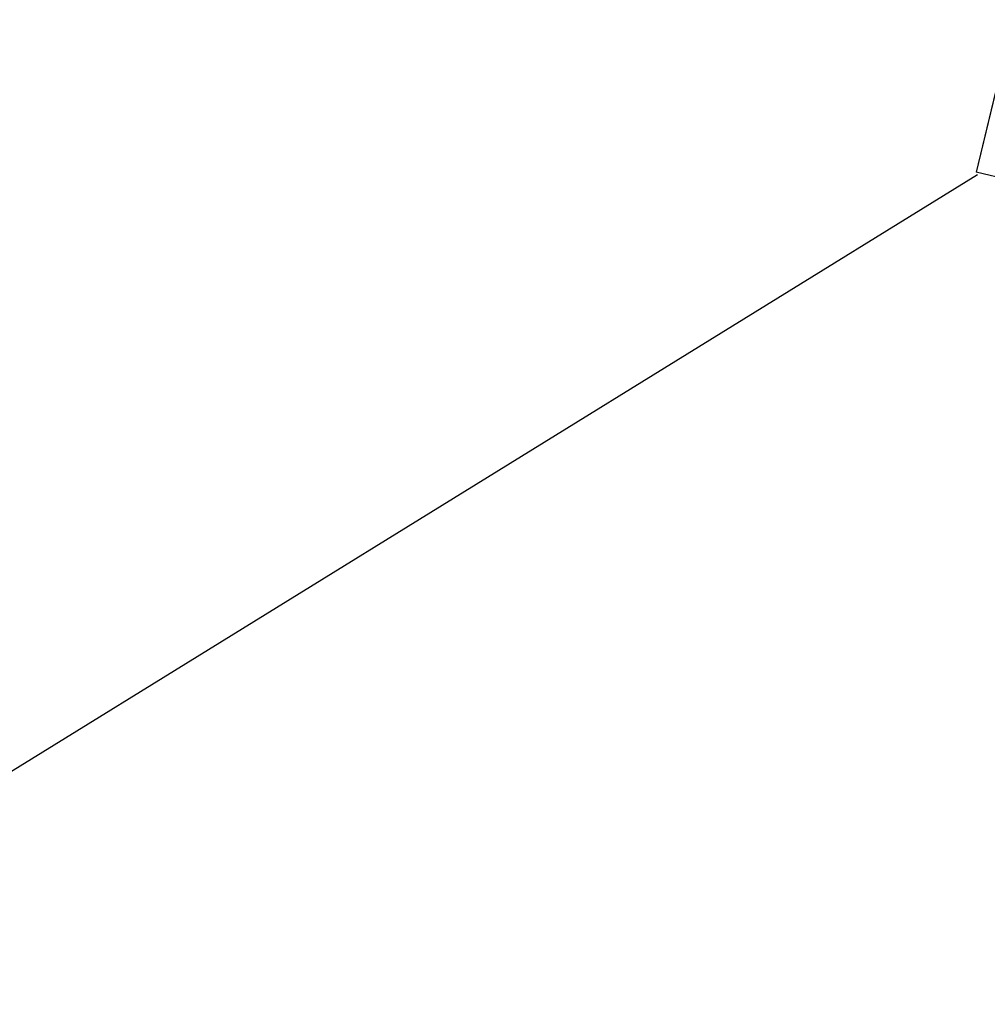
# Model space of a CAD drawing. Header units: feet. Extents: x -79 to 198, y -22 to 181.
# Tile 114 of 256: x 110.51 to 112.96, y 56.84 to 59.34. Entities that reach past the tile are written whole.
import ezdxf

# ---------------------------------------------------------------- set-up
doc = ezdxf.new("R2010")
doc.units = ezdxf.units.FT
doc.layers.add('A-LINEA', color=7, linetype='CONTINUOUS')

msp = doc.modelspace()

# ---------------------------------------------------------------- linework, layer by layer
at = {"layer": 'A-LINEA'}
for p, q in [((113.0267, 59.3378), (112.9333, 58.9511)), ((109.5277, 56.8405), (112.9372, 58.9455)), ((109.5277, 56.8405), (112.9372, 58.9455)), ((109.5277, 56.8405), (112.9372, 58.9455)), ((109.5277, 56.8405), (112.9372, 58.9455)), ((116.8133, 58.0311), (112.9333, 58.9511))]:
    msp.add_line(p, q, dxfattribs=at)
msp.add_lwpolyline([(113.2667, 59.2844), (113.0267, 59.3378), (112.9333, 58.9511)], dxfattribs=at)

doc.saveas('drawing.dxf')
